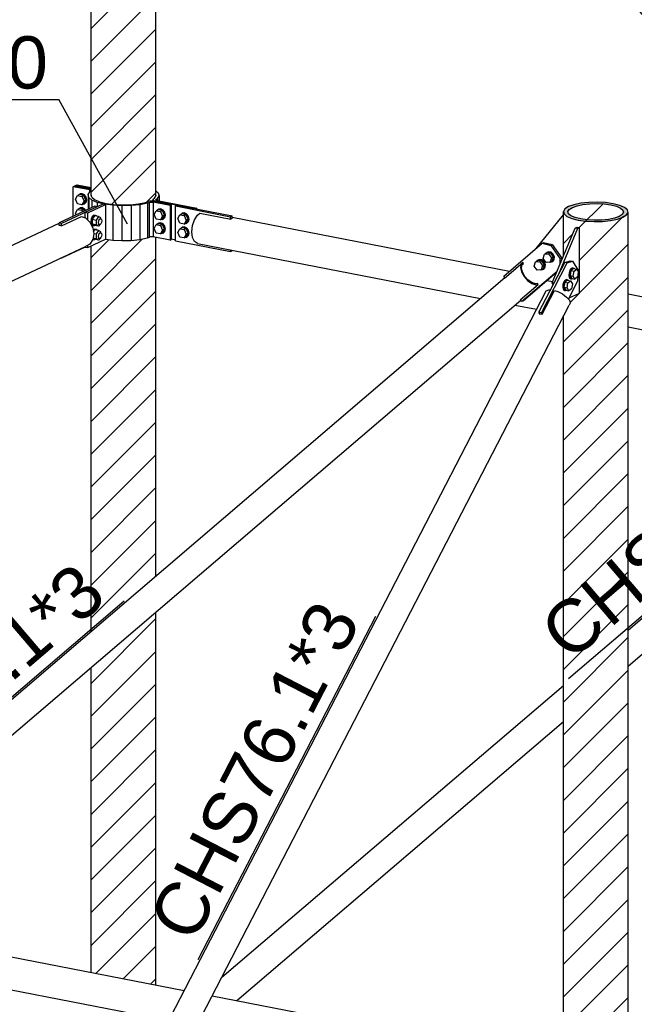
# Model space of a CAD drawing. Header units: millimetres. Extents: x 0 to 142951, y 0 to 27942.
# Tile 36 of 70: x 47294 to 48981, y 9343 to 12042. Entities that reach past the tile are written whole.
import ezdxf

# ---------------------------------------------------------------- set-up
doc = ezdxf.new("R2010")
doc.units = ezdxf.units.MM
doc.styles.add('Arial', font='ARIAL.TTF', dxfattribs={"height": 0.2})

# ---------------------------------------------------------------- blocks, each defined once
blk = doc.blocks.new('Part-65966 - 51816')
at = {"color": 7}
for p, q in [((48719.1, 11240.2), (48789.9, 11376.9)), ((48725.9, 11238.9), (48796.6, 11375.6)), ((48789.9, 11376.9), (48805.1, 11381.5)), ((48796.6, 11375.6), (48789.9, 11376.9)), ((48796.6, 11375.6), (48811.8, 11380.2)), ((48805.1, 11381.5), (48811.8, 11380.2)), ((48811.8, 11380.2), (48827.7, 11353.9)), ((48826.3, 11326.4), (48827.7, 11353.9)), ((48800.2, 11275.9), (48826.3, 11326.4)), ((48725.9, 11238.9), (48719.1, 11240.2)), ((48719.1, 11240.2), (48721.6, 11236)), ((48728.4, 11234.7), (48725.9, 11238.9))]:
    blk.add_line(p, q, dxfattribs=at)
blk = doc.blocks.new('Bolt-66050 - 51816')
at = {"color": 7}
for p, q in [((47728.3, 11497), (47734.1, 11507.3)), ((47739.5, 11509.8), (47734.1, 11507.3)), ((47734.1, 11507.3), (47745.7, 11505)), ((47736.4, 11508.3), (47739, 11510.8)), ((47739, 11510.8), (47740.6, 11511.6)), ((47739, 11510.8), (47745.3, 11511.5)), ((47751.2, 11507.6), (47739.5, 11509.8)), ((47747, 11512.3), (47740.6, 11511.6)), ((47745.3, 11511.5), (47751.6, 11508.4)), ((47751.2, 11507.6), (47745.7, 11505)), ((47745.7, 11505), (47751.6, 11492.5)), ((47753.3, 11509.2), (47747, 11512.3)), ((47757, 11495), (47751.2, 11507.6)), ((47751.6, 11508.4), (47756.3, 11502.3)), ((47757.9, 11503), (47753.3, 11509.2)), ((47756.3, 11502.3), (47757.9, 11494.8)), ((47759.6, 11495.6), (47757.9, 11503)), ((47734.1, 11484.4), (47728.3, 11497)), ((47745.7, 11482.1), (47734.1, 11484.4)), ((47747, 11474.1), (47740.6, 11473.5)), ((47751.6, 11492.5), (47745.7, 11482.1)), ((47745.7, 11482.1), (47751.2, 11484.7)), ((47753.3, 11471), (47747, 11474.1)), ((47751.6, 11483.6), (47748.1, 11483.2)), ((47751.2, 11484.7), (47757, 11495)), ((47757, 11495), (47751.6, 11492.5)), ((47756.3, 11488), (47751.6, 11483.6)), ((47751.6, 11483.6), (47753.3, 11484.4)), ((47753.3, 11484.4), (47757.9, 11488.7)), ((47757.9, 11494.8), (47756.3, 11488)), ((47757.9, 11488.7), (47759.6, 11495.6)), ((47728.3, 11458.8), (47734.1, 11469.1)), ((47734.1, 11446.2), (47728.3, 11458.8)), ((47739.5, 11471.7), (47734.1, 11469.1)), ((47734.1, 11469.1), (47745.7, 11466.9)), ((47736.4, 11470.2), (47739, 11472.7)), ((47739, 11472.7), (47740.6, 11473.5)), ((47739, 11472.7), (47745.3, 11473.4)), ((47751.2, 11469.4), (47739.5, 11471.7)), ((47745.3, 11473.4), (47751.6, 11470.3)), ((47751.2, 11469.4), (47745.7, 11466.9)), ((47745.7, 11466.9), (47751.6, 11454.3)), ((47751.6, 11454.3), (47745.7, 11444)), ((47757, 11456.8), (47751.2, 11469.4)), ((47751.2, 11446.5), (47757, 11456.8)), ((47751.6, 11470.3), (47756.3, 11464.1)), ((47757, 11456.8), (47751.6, 11454.3)), ((47756.3, 11449.8), (47751.6, 11445.5)), ((47757.9, 11464.9), (47753.3, 11471)), ((47753.3, 11446.2), (47757.9, 11450.6)), ((47756.3, 11464.1), (47757.9, 11456.6)), ((47757.9, 11456.6), (47756.3, 11449.8)), ((47759.6, 11457.4), (47757.9, 11464.9)), ((47757.9, 11450.6), (47759.6, 11457.4)), ((47745.7, 11444), (47734.1, 11446.2)), ((47745.7, 11444), (47751.2, 11446.5)), ((47751.6, 11445.5), (47748.1, 11445.1)), ((47751.6, 11445.5), (47753.3, 11446.2))]:
    blk.add_line(p, q, dxfattribs=at)
blk = doc.blocks.new('Part-65959 - 51816')
at = {"color": 7}
for p, q in [((47326, 8568.6), (48738.7, 11299)), ((48728.3, 11234.5), (48762, 11299.6)), ((48738.7, 11299), (48746.2, 11301.7)), ((48746.2, 11301.7), (48750.8, 11301.5)), ((48762, 11299.6), (48770.7, 11297)), ((48770.7, 11297), (48784, 11290.3)), ((48784, 11290.3), (48795.2, 11281.9)), ((47389.8, 8529.1), (48802.6, 11259.5)), ((48795.2, 11281.9), (48802.7, 11273.1)), ((48805.2, 11265.2), (48802.6, 11259.5)), ((48802.7, 11273.1), (48805.2, 11265.2)), ((48719.9, 11236.1), (48720.7, 11237.6)), ((48719.9, 11236.1), (48723.8, 11235.9)), ((48723.8, 11235.9), (48728.3, 11234.5))]:
    blk.add_line(p, q, dxfattribs=at)
blk = doc.blocks.new('Part-65923 - 51816')
at = {"color": 7}
for p, q in [((46048.8, 9618.3), (47703.5, 9298.3)), ((46762.2, 9570.8), (47746, 9380.5)), ((47822.7, 9365.7), (48574.9, 9220.2))]:
    blk.add_line(p, q, dxfattribs=at)
blk = doc.blocks.new('Bolt-66063 - 51816')
at = {"color": 7}
for p, q in [((47447.5, 11549.8), (47453.3, 11560.2)), ((47458.7, 11562.7), (47453.3, 11560.2)), ((47453.3, 11560.2), (47465, 11557.9)), ((47455.6, 11561.2), (47458.2, 11563.7)), ((47458.2, 11563.7), (47459.9, 11564.5)), ((47458.2, 11563.7), (47464.6, 11564.4)), ((47470.4, 11560.4), (47458.7, 11562.7)), ((47466.2, 11565.2), (47459.9, 11564.5)), ((47464.6, 11564.4), (47470.9, 11561.3)), ((47470.4, 11560.4), (47465, 11557.9)), ((47465, 11557.9), (47470.8, 11545.3)), ((47472.5, 11562), (47466.2, 11565.2)), ((47476.2, 11547.9), (47470.4, 11560.4)), ((47470.9, 11561.3), (47475.5, 11555.2)), ((47477.1, 11555.9), (47472.5, 11562)), ((47475.5, 11555.2), (47477.2, 11547.7)), ((47478.8, 11548.4), (47477.1, 11555.9)), ((47453.3, 11537.3), (47447.5, 11549.8)), ((47465, 11535), (47453.3, 11537.3)), ((47470.8, 11545.3), (47465, 11535)), ((47465, 11535), (47470.4, 11537.5)), ((47470.9, 11536.5), (47467.3, 11536.1)), ((47470.4, 11537.5), (47476.2, 11547.9)), ((47476.2, 11547.9), (47470.8, 11545.3)), ((47475.5, 11540.8), (47470.9, 11536.5)), ((47470.9, 11536.5), (47472.5, 11537.3)), ((47472.5, 11537.3), (47477.1, 11541.6)), ((47477.2, 11547.7), (47475.5, 11540.8)), ((47477.1, 11541.6), (47478.8, 11548.4)), ((47447.5, 11511.7), (47453.3, 11522)), ((47449.6, 11507.2), (47447.5, 11511.7)), ((47458.7, 11524.5), (47453.3, 11522)), ((47453.3, 11522), (47465, 11519.8)), ((47455.6, 11523.1), (47458.2, 11525.6)), ((47458.2, 11525.6), (47464.6, 11526.3)), ((47458.2, 11525.6), (47459.9, 11526.3)), ((47470.4, 11522.3), (47458.7, 11524.5)), ((47466.2, 11527), (47459.9, 11526.3)), ((47464.6, 11526.3), (47470.9, 11523.1)), ((47470.4, 11522.3), (47465, 11519.8)), ((47465, 11519.8), (47467, 11515.3)), ((47472.5, 11523.9), (47466.2, 11527)), ((47472.4, 11517.9), (47470.4, 11522.3)), ((47470.9, 11523.1), (47474.2, 11518.7)), ((47475.8, 11519.4), (47472.5, 11523.9))]:
    blk.add_line(p, q, dxfattribs=at)
blk = doc.blocks.new('Part-80307 - 51816')
at = {"color": 7}
for p, q in [((48622.8, 11339.5), (48727.8, 11429.2)), ((48727.8, 11429.2), (48732.1, 11431.3)), ((48727.8, 11429.2), (48751.6, 11423.6)), ((48732.1, 11431.3), (48755.9, 11425.6)), ((48755.9, 11425.6), (48751.6, 11423.6)), ((48751.6, 11423.6), (48777.8, 11386.3)), ((48755.9, 11425.6), (48782.1, 11388.3)), ((48777.3, 11372.7), (48777.8, 11386.3)), ((48777.8, 11386.3), (48782.1, 11388.3)), ((48782.1, 11388.3), (48782, 11383.9)), ((48626.1, 11334.9), (48622.8, 11339.5)), ((48671.8, 11269.8), (48769, 11352.8)), ((48676.2, 11271.8), (48767.9, 11350.2)), ((48671.8, 11269.8), (48668.4, 11274.8)), ((48676.2, 11271.8), (48671.8, 11269.8))]:
    blk.add_line(p, q, dxfattribs=at)
blk = doc.blocks.new('Part-65963 - 51816')
at = {"color": 7}
for p, q in [((48755.5, 11320.4), (48818.3, 11470.9)), ((48825, 11469.6), (48771.6, 11341.6)), ((48818.3, 11470.9), (48823.7, 11473.4)), ((48825, 11469.6), (48818.3, 11470.9)), ((48823.7, 11473.4), (48830.4, 11472.1)), ((48830.4, 11472.1), (48825, 11469.6)), ((48830.4, 11292.8), (48830.4, 11472.1)), ((48760.2, 11319.5), (48755.5, 11320.4)), ((48758.2, 11315.8), (48755.5, 11320.4)), ((48802.1, 11279.6), (48830.4, 11292.8))]:
    blk.add_line(p, q, dxfattribs=at)
blk = doc.blocks.new('Bolt-66049 - 51816')
at = {"color": 7}
for p, q in [((47663, 11508.1), (47668.9, 11518.5)), ((47668.9, 11495.6), (47663, 11508.1)), ((47674.3, 11521), (47668.9, 11518.5)), ((47668.9, 11518.5), (47680.5, 11516.2)), ((47671.1, 11519.5), (47673.8, 11522)), ((47673.8, 11522), (47675.4, 11522.8)), ((47673.8, 11522), (47680.1, 11522.7)), ((47685.9, 11518.7), (47674.3, 11521)), ((47681.7, 11523.5), (47675.4, 11522.8)), ((47680.1, 11522.7), (47686.4, 11519.6)), ((47685.9, 11518.7), (47680.5, 11516.2)), ((47680.5, 11516.2), (47686.3, 11503.6)), ((47686.3, 11503.6), (47680.5, 11493.3)), ((47688, 11520.4), (47681.7, 11523.5)), ((47691.7, 11506.2), (47685.9, 11518.7)), ((47685.9, 11495.9), (47691.7, 11506.2)), ((47691.7, 11506.2), (47686.3, 11503.6)), ((47686.4, 11519.6), (47691, 11513.5)), ((47692.6, 11514.2), (47688, 11520.4)), ((47691, 11513.5), (47692.7, 11506)), ((47692.7, 11506), (47691, 11499.2)), ((47694.3, 11506.7), (47692.6, 11514.2)), ((47692.6, 11499.9), (47694.3, 11506.7)), ((47663, 11470), (47668.9, 11480.3)), ((47680.5, 11493.3), (47668.9, 11495.6)), ((47674.3, 11482.8), (47668.9, 11480.3)), ((47668.9, 11480.3), (47680.5, 11478.1)), ((47671.1, 11481.4), (47673.8, 11483.9)), ((47673.8, 11483.9), (47680.1, 11484.6)), ((47673.8, 11483.9), (47675.4, 11484.6)), ((47685.9, 11480.6), (47674.3, 11482.8)), ((47681.7, 11485.3), (47675.4, 11484.6)), ((47680.1, 11484.6), (47686.4, 11481.4)), ((47680.5, 11493.3), (47685.9, 11495.9)), ((47685.9, 11480.6), (47680.5, 11478.1)), ((47680.5, 11478.1), (47686.3, 11465.5)), ((47688, 11482.2), (47681.7, 11485.3)), ((47686.4, 11494.8), (47682.9, 11494.4)), ((47691.7, 11468), (47685.9, 11480.6)), ((47691, 11499.2), (47686.4, 11494.8)), ((47686.4, 11494.8), (47688, 11495.6)), ((47686.4, 11481.4), (47691, 11475.3)), ((47688, 11495.6), (47692.6, 11499.9)), ((47692.6, 11476.1), (47688, 11482.2)), ((47691, 11475.3), (47692.7, 11467.8)), ((47694.3, 11468.6), (47692.6, 11476.1)), ((47668.9, 11457.4), (47663, 11470)), ((47680.5, 11455.2), (47668.9, 11457.4)), ((47686.3, 11465.5), (47680.5, 11455.2)), ((47680.5, 11455.2), (47685.9, 11457.7)), ((47686.4, 11456.7), (47682.9, 11456.3)), ((47685.9, 11457.7), (47691.7, 11468)), ((47691.7, 11468), (47686.3, 11465.5)), ((47691, 11461), (47686.4, 11456.7)), ((47686.4, 11456.7), (47688, 11457.4)), ((47688, 11457.4), (47692.6, 11461.8)), ((47692.7, 11467.8), (47691, 11461)), ((47692.6, 11461.8), (47694.3, 11468.6))]:
    blk.add_line(p, q, dxfattribs=at)
blk = doc.blocks.new('Part-66061 - 51816')
at = {"color": 7}
for p, q in [((47500.1, 11530.8), (47402.7, 11485.2)), ((47506.8, 11529.5), (47409.4, 11483.9)), ((47506.8, 11529.5), (47500.1, 11530.8)), ((47409.4, 11483.9), (47402.7, 11485.2)), ((47402.7, 11479), (47402.7, 11485.2)), ((47409.4, 11477.5), (47409.4, 11483.9)), ((47474.3, 11418.9), (47409.4, 11388.6)), ((47407.5, 11389), (47409.4, 11388.6)), ((47409.4, 11388.6), (47409.4, 11389.9))]:
    blk.add_line(p, q, dxfattribs=at)
blk = doc.blocks.new('Bolt-65981 - 51816')
at = {"color": 7}
for p, q in [((48801.8, 11348.4), (48801.4, 11340.8)), ((48801.4, 11340.8), (48803.1, 11334.9)), ((48804.2, 11355.5), (48801.8, 11348.4)), ((48803.9, 11340.3), (48804.3, 11347.9)), ((48805.7, 11334.4), (48803.9, 11340.3)), ((48808, 11360.4), (48804.2, 11355.5)), ((48804.3, 11347.9), (48806.7, 11355.1)), ((48807.1, 11354.4), (48804.5, 11340.8)), ((48804.5, 11340.8), (48809.3, 11332.9)), ((48804.5, 11340.8), (48812.9, 11339.2)), ((48806.7, 11355.1), (48810.5, 11359.9)), ((48814.5, 11360.1), (48807.1, 11354.4)), ((48807.1, 11354.4), (48815.5, 11352.8)), ((48812.2, 11361.7), (48808, 11360.4)), ((48810.5, 11359.9), (48814.7, 11361.2)), ((48812.2, 11361.7), (48814.7, 11361.2)), ((48812.9, 11339.2), (48815.5, 11352.8)), ((48817.7, 11331.2), (48812.9, 11339.2)), ((48814.5, 11360.1), (48822.9, 11358.5)), ((48814.7, 11361.2), (48816.7, 11359.7)), ((48815.5, 11352.8), (48822.9, 11358.5)), ((48822.9, 11358.5), (48827.7, 11350.5)), ((48827.7, 11350.5), (48825.1, 11336.9)), ((48758, 11315.3), (48757.5, 11317)), ((48785.1, 11316.2), (48784.7, 11308.6)), ((48787.5, 11323.4), (48785.1, 11316.2)), ((48787.3, 11308.2), (48787.6, 11315.7)), ((48791.4, 11328.3), (48787.5, 11323.4)), ((48787.6, 11315.7), (48790.1, 11322.9)), ((48790.5, 11322.2), (48787.9, 11308.6)), ((48790.1, 11322.9), (48793.9, 11327.8)), ((48797.9, 11327.9), (48790.5, 11322.2)), ((48790.5, 11322.2), (48798.9, 11320.6)), ((48795.5, 11329.5), (48791.4, 11328.3)), ((48793.9, 11327.8), (48798.1, 11329.1)), ((48795.5, 11329.5), (48798.1, 11329.1)), ((48796.3, 11307), (48798.9, 11320.6)), ((48797.9, 11327.9), (48806.3, 11326.3)), ((48798.1, 11329.1), (48800.1, 11327.5)), ((48798.9, 11320.6), (48806.3, 11326.3)), ((48803.1, 11334.9), (48806.6, 11332.2)), ((48809.1, 11331.7), (48805.7, 11334.4)), ((48806.3, 11326.3), (48811.1, 11318.4)), ((48806.6, 11332.2), (48809.1, 11331.7)), ((48811.1, 11318.4), (48808.5, 11304.8)), ((48811.4, 11332.5), (48809.1, 11331.7)), ((48809.3, 11332.9), (48817.7, 11331.2)), ((48825.1, 11336.9), (48817.7, 11331.2)), ((48784.7, 11308.6), (48786.5, 11302.7)), ((48786.5, 11302.7), (48789.9, 11300.1)), ((48789, 11302.3), (48787.3, 11308.2)), ((48787.9, 11308.6), (48792.7, 11300.7)), ((48787.9, 11308.6), (48796.3, 11307)), ((48792.4, 11299.6), (48789, 11302.3)), ((48789.9, 11300.1), (48792.4, 11299.6)), ((48794.8, 11300.3), (48792.4, 11299.6)), ((48792.7, 11300.7), (48801.1, 11299.1)), ((48801.1, 11299.1), (48796.3, 11307)), ((48808.5, 11304.8), (48801.1, 11299.1))]:
    blk.add_line(p, q, dxfattribs=at)
blk = doc.blocks.new('Part-66038 - 51816')
at = {"color": 7}
for p, q in [((47409.3, 11477.5), (47463.9, 11503)), ((47463.9, 11503), (47474.5, 11498.6)), ((45724.4, 10699.3), (47402.7, 11484)), ((47401.7, 11478.9), (47402.7, 11479.4)), ((47401.7, 11478.9), (47405.5, 11479.1)), ((47405.5, 11479.1), (47409.3, 11477.5)), ((47474.5, 11498.6), (47486.6, 11487.1)), ((47486.6, 11487.1), (47494.7, 11471.7)), ((47494.7, 11471.7), (47497.5, 11455)), ((47497.5, 11455), (47494.7, 11439.3)), ((45781.3, 10628.7), (47474.5, 11420.3)), ((47486.6, 11427.1), (47474.5, 11420.3)), ((47494.7, 11439.3), (47486.6, 11427.1)), ((44491.9, 10123.2), (45654.4, 10666.6)), ((44477.9, 10019.4), (45711.3, 10596)), ((44443, 10090.7), (44497.7, 10116.3)), ((44496.7, 10116.7), (44497.7, 10116.3)), ((44443, 10087.9), (44443, 10090.7)), ((44453.6, 10086.3), (44443, 10090.7)), ((44443, 10087.9), (44452.6, 10083.9)), ((44452.6, 10083.9), (44463.9, 10073.1)), ((44465.7, 10074.8), (44453.6, 10086.3)), ((44463.9, 10073.1), (44471.5, 10058.8)), ((44473.8, 10059.5), (44465.7, 10074.8)), ((44471.5, 10058.8), (44474.1, 10043.2)), ((44474.1, 10043.2), (44471.5, 10028.6)), ((44476.6, 10042.7), (44473.8, 10059.5)), ((44466.6, 10021.6), (44466.9, 10021.7)), ((44471.5, 10028.6), (44466.8, 10021.5)), ((44469.8, 10021), (44473.8, 10027)), ((44473.8, 10027), (44476.6, 10042.7))]:
    blk.add_line(p, q, dxfattribs=at)
blk = doc.blocks.new('Part-66039 - 51816')
at = {"color": 7}
for p, q in [((47774.2, 11493.8), (47782, 11506.7)), ((47782, 11506.7), (47788.7, 11512.2)), ((47788.7, 11512.2), (47873.7, 11495.8)), ((47767.1, 11460.6), (47769, 11477.6)), ((47769, 11477.6), (47774.2, 11493.8)), ((47873.7, 11495.8), (47876.1, 11497.8)), ((47876.1, 11497.8), (47878.5, 11498)), ((47877.4, 11500.4), (48638.7, 11353.1)), ((47877.4, 11498.3), (47878.5, 11498)), ((47769, 11445.2), (47767.1, 11460.6)), ((47774.2, 11433.9), (47769, 11445.2)), ((47782, 11428.3), (47774.2, 11433.9)), ((47782, 11428.3), (48559.2, 11278)), ((48963.9, 11290.2), (49690.1, 11149.7)), ((48653.5, 11259.8), (48712.5, 11248.3)), ((48963.9, 11199.7), (51897.8, 10632.2))]:
    blk.add_line(p, q, dxfattribs=at)
blk = doc.blocks.new('Part-66042 - 51816')
at = {"color": 7}
for p, q in [((47440.9, 11584.4), (47445.3, 11586.4)), ((47487.2, 11575.4), (47440.9, 11584.4)), ((47440.9, 11503.1), (47440.9, 11584.4)), ((47445.3, 11586.4), (47490.6, 11577.6)), ((47482, 11562.6), (47486.5, 11570.1)), ((47484.1, 11554.9), (47482, 11562.6)), ((47482, 11562.6), (47482, 11522.3)), ((47486.5, 11570.1), (47490.1, 11572.4)), ((47487.2, 11570.5), (47487.2, 11575.4)), ((47487.2, 11575.4), (47489.8, 11574.6)), ((47489.8, 11574.6), (47490.6, 11573.8)), ((47490.1, 11572.4), (47490.6, 11573.1)), ((47490.1, 11562.5), (47490.6, 11563.3)), ((47492, 11555.5), (47490.1, 11562.5)), ((47492, 11555.5), (47499.9, 11548.9)), ((47492.7, 11547.7), (47484.1, 11554.9)), ((47484.1, 11554.9), (47484.1, 11523.3)), ((47507.2, 11541.5), (47492.7, 11547.7)), ((47492.7, 11547.7), (47492.7, 11527.3)), ((47499.9, 11548.9), (47513.2, 11543.1)), ((47526.6, 11536.5), (47507.2, 11541.5)), ((47507.2, 11541.5), (47507.2, 11529.7)), ((47513.2, 11543.1), (47531, 11538.6)), ((47549.6, 11533.3), (47526.6, 11536.5)), ((47526.6, 11536.5), (47526.6, 11536.3)), ((47531, 11538.6), (47552.1, 11535.6)), ((47574.7, 11531.9), (47549.6, 11533.3)), ((47549.6, 11533.3), (47549.6, 11437.9)), ((47552.1, 11535.6), (47575.1, 11534.3)), ((47600, 11532.5), (47574.7, 11531.9)), ((47574.7, 11531.9), (47574.7, 11436.5)), ((47575.1, 11534.3), (47598.3, 11534.9)), ((47598.3, 11534.9), (47620.3, 11537.3)), ((47624, 11535.1), (47600, 11532.5)), ((47600, 11532.5), (47600, 11437.2)), ((47620.3, 11537.3), (47639.5, 11541.3)), ((47644.9, 11539.5), (47624, 11535.1)), ((47624, 11535.1), (47624, 11439.7)), ((47639.5, 11541.3), (47644.2, 11542.9)), ((47650.3, 11544.3), (47644.2, 11542.9)), ((47650.3, 11541.4), (47644.9, 11539.5)), ((47644.9, 11539.5), (47644.9, 11444.1)), ((47657.8, 11544.6), (47650.3, 11544.3)), ((47650.3, 11541.4), (47653.4, 11542.1)), ((47650.3, 11446), (47650.3, 11541.4)), ((47653.4, 11542.1), (47657.1, 11542.2)), ((47657.1, 11542.2), (47660.7, 11541.9)), ((47665, 11543.9), (47657.8, 11544.6)), ((47706.9, 11532.9), (47660.7, 11541.9)), ((47660.7, 11541.9), (47660.7, 11446.5)), ((47665, 11543.9), (47711.3, 11534.9)), ((47711.3, 11534.9), (47706.9, 11532.9)), ((47706.9, 11532.9), (47706.9, 11437.5)), ((47711.3, 11439.6), (47711.3, 11534.9)), ((47529.7, 11440.7), (47549.6, 11437.9)), ((47549.6, 11437.9), (47574.7, 11436.5)), ((47574.7, 11436.5), (47600, 11437.2)), ((47600, 11437.2), (47624, 11439.7)), ((47624, 11439.7), (47644.9, 11444.1)), ((47644.9, 11444.1), (47650.3, 11446)), ((47653.4, 11446.7), (47650.3, 11446)), ((47657.1, 11446.9), (47653.4, 11446.7)), ((47660.7, 11446.5), (47657.1, 11446.9)), ((47706.9, 11437.5), (47660.7, 11446.5)), ((47706.9, 11437.5), (47711.3, 11439.6))]:
    blk.add_line(p, q, dxfattribs=at)
blk = doc.blocks.new('Part-66043 - 51816')
at = {"color": 7}
for p, q in [((47447.4, 11587.4), (47451.8, 11589.4)), ((47490.6, 11579.1), (47447.4, 11587.4)), ((47447.4, 11586), (47447.4, 11587.4)), ((47451.8, 11589.4), (47490.6, 11581.9)), ((47664.5, 11553), (47668.7, 11559.9)), ((47668.2, 11572.8), (47674.6, 11567.4)), ((47668.7, 11559.9), (47668.2, 11561.7)), ((47672.2, 11552.2), (47676.7, 11559.8)), ((47674.6, 11567.4), (47676.7, 11559.8)), ((47676.7, 11559.8), (47676.7, 11545.9)), ((47661.4, 11551), (47659.9, 11548.7)), ((47659.9, 11544.4), (47659.9, 11548.7)), ((47659.9, 11548.7), (47662, 11546.5)), ((47661.4, 11551), (47664.5, 11553)), ((47662, 11546.5), (47667.2, 11544.9)), ((47776.5, 11523.7), (47667.2, 11544.9)), ((47667.2, 11544.9), (47667.2, 11543.5)), ((47667.9, 11548.8), (47668.6, 11550)), ((47668.9, 11547.7), (47667.9, 11548.8)), ((47668.6, 11550), (47672.2, 11552.2)), ((47668.6, 11548), (47668.6, 11550)), ((47671.5, 11546.9), (47668.9, 11547.7)), ((47671.5, 11546.9), (47780.8, 11525.8)), ((47672.2, 11552.2), (47672.2, 11546.8)), ((47780.8, 11525.8), (47776.5, 11523.7)), ((47780.8, 11522.9), (47780.8, 11525.8)), ((47711.3, 11441), (47721.7, 11439))]:
    blk.add_line(p, q, dxfattribs=at)
blk = doc.blocks.new('Part-66045 - 51816')
at = {"color": 7}
for p, q in [((47721.7, 11531.5), (47726.1, 11533.5)), ((47721.7, 11436.1), (47721.7, 11531.5)), ((47721.7, 11531.5), (47873.1, 11502.2)), ((47726.1, 11533.5), (47877.4, 11504.2)), ((47877.4, 11504.2), (47873.1, 11502.2)), ((47873.1, 11495.9), (47873.1, 11502.2)), ((47877.4, 11497.9), (47877.4, 11504.2)), ((47721.7, 11436.1), (47873.1, 11406.8)), ((47873.1, 11406.8), (47873.1, 11410.7)), ((47873.1, 11406.8), (47877.4, 11408.9)), ((47877.4, 11408.9), (47877.4, 11409.9))]:
    blk.add_line(p, q, dxfattribs=at)
blk = doc.blocks.new('Part-66060 - 51816')
at = {"color": 7}
for p, q in [((47474.3, 11514.3), (47523, 11537)), ((47481.1, 11513), (47529.7, 11535.7)), ((47523, 11537), (47529.7, 11535.7)), ((47529.7, 11535.7), (47529.7, 11440.4)), ((47474.3, 11498.7), (47474.3, 11514.3)), ((47474.3, 11514.3), (47481.1, 11513)), ((47481.1, 11492.3), (47481.1, 11513)), ((47474.3, 11418.9), (47474.3, 11420.2)), ((47481.1, 11417.6), (47529.7, 11440.4)), ((47481.1, 11417.6), (47481.1, 11424)), ((47474.3, 11418.9), (47481.1, 11417.6))]:
    blk.add_line(p, q, dxfattribs=at)
blk = doc.blocks.new('Bolt-66062 - 51816')
at = {"color": 7}
for p, q in [((47493.2, 11502.5), (47490.3, 11495.8)), ((47492.8, 11495.3), (47495.8, 11502)), ((47497.3, 11506.3), (47493.2, 11502.5)), ((47499.8, 11504.7), (47493.3, 11495.1)), ((47495.8, 11502), (47499.8, 11505.8)), ((47497.3, 11506.3), (47501.4, 11506.3)), ((47499.8, 11505.8), (47503.9, 11505.8)), ((47510.8, 11502.6), (47499.8, 11504.7)), ((47501.4, 11506.3), (47503.9, 11505.8)), ((47503.9, 11505.8), (47505.6, 11503.6)), ((47510.8, 11502.6), (47504.3, 11492.9)), ((47517.2, 11499), (47510.8, 11502.6)), ((47490.3, 11495.8), (47489.2, 11488.2)), ((47489.2, 11488.2), (47490.3, 11481.5)), ((47490.3, 11481.5), (47493.2, 11477.7)), ((47491.7, 11487.7), (47492.8, 11495.3)), ((47492.8, 11481), (47491.7, 11487.7)), ((47495.8, 11477.2), (47492.8, 11481)), ((47493.2, 11477.7), (47495.8, 11477.2)), ((47493.3, 11495.1), (47504.3, 11492.9)), ((47493.3, 11495.1), (47493.3, 11481.8)), ((47504.3, 11479.7), (47493.3, 11481.8)), ((47493.3, 11481.8), (47499.8, 11478.3)), ((47499.8, 11477.2), (47495.8, 11477.2)), ((47510.8, 11476.2), (47499.8, 11478.3)), ((47500.8, 11478.1), (47499.8, 11477.2)), ((47504.3, 11492.9), (47504.3, 11479.7)), ((47510.8, 11476.2), (47504.3, 11479.7)), ((47508.6, 11481.7), (47512.8, 11480.9)), ((47510.6, 11486.5), (47511.2, 11490.6)), ((47511.2, 11483), (47510.6, 11486.5)), ((47514, 11480.9), (47510.8, 11476.2)), ((47511.2, 11490.6), (47512.8, 11494.1)), ((47512.8, 11480.9), (47511.2, 11483)), ((47512.8, 11494.1), (47515, 11496.2)), ((47515, 11480.9), (47512.8, 11480.9)), ((47512.9, 11497), (47517.1, 11496.2)), ((47515, 11496.2), (47517.1, 11496.2)), ((47517.1, 11483), (47515, 11480.9)), ((47517.1, 11496.2), (47518.7, 11494.1)), ((47518.7, 11486.5), (47517.1, 11483)), ((47517.2, 11496), (47517.2, 11499)), ((47518.7, 11494.1), (47519.3, 11490.6)), ((47519.3, 11490.6), (47518.7, 11486.5)), ((47495.6, 11466.5), (47497.3, 11468.1)), ((47496, 11464), (47499.8, 11467.6)), ((47499.8, 11466.5), (47496.4, 11461.5)), ((47497.3, 11468.1), (47501.4, 11468.1)), ((47497.3, 11456.1), (47504.3, 11454.8)), ((47499.8, 11467.6), (47503.9, 11467.6)), ((47510.8, 11464.4), (47499.8, 11466.5)), ((47501.4, 11468.1), (47503.9, 11467.6)), ((47503.9, 11467.6), (47505.6, 11465.4)), ((47510.8, 11464.4), (47504.3, 11454.8)), ((47504.3, 11454.8), (47504.3, 11441.6)), ((47510.6, 11448.4), (47511.2, 11452.5)), ((47511.2, 11444.8), (47510.6, 11448.4)), ((47517.2, 11460.9), (47510.8, 11464.4)), ((47511.2, 11452.5), (47512.8, 11456)), ((47512.8, 11456), (47515, 11458)), ((47512.9, 11458.8), (47517.1, 11458)), ((47515, 11458), (47517.1, 11458)), ((47517.1, 11458), (47518.7, 11456)), ((47518.7, 11448.3), (47517.1, 11444.8)), ((47517.2, 11457.9), (47517.2, 11460.9)), ((47518.7, 11456), (47519.3, 11452.4)), ((47519.3, 11452.4), (47518.7, 11448.3)), ((47494.7, 11439.3), (47495.8, 11439)), ((47495.8, 11439), (47494.9, 11440.2)), ((47495.3, 11442.6), (47499.8, 11440.1)), ((47504.3, 11441.6), (47495.4, 11443.3)), ((47499.8, 11439), (47495.8, 11439)), ((47510.8, 11438), (47499.8, 11440.1)), ((47500.8, 11439.9), (47499.8, 11439)), ((47510.8, 11438), (47504.3, 11441.6)), ((47508.6, 11443.6), (47512.8, 11442.8)), ((47514, 11442.8), (47510.8, 11438)), ((47512.8, 11442.8), (47511.2, 11444.8)), ((47515, 11442.8), (47512.8, 11442.8)), ((47517.1, 11444.8), (47515, 11442.8))]:
    blk.add_line(p, q, dxfattribs=at)
blk = doc.blocks.new('Part-66065 - 51816')
at = {"color": 7}
for p, q in [((48625, 11333.9), (48675, 11376.7)), ((48670.9, 11372.7), (48669, 11362.9)), ((48675, 11376.7), (48670.9, 11372.7)), ((48671.3, 11361.7), (48673.1, 11370.8)), ((48673.1, 11370.8), (48676.7, 11374.2)), ((48676.7, 11374.2), (48675, 11376.7)), ((48669, 11362.9), (48671.6, 11350.8)), ((48673.7, 11350.6), (48671.3, 11361.7)), ((48671.6, 11350.8), (48678.3, 11338.3)), ((48679.9, 11339), (48673.7, 11350.6)), ((46769, 9749), (48625.9, 11335)), ((48625, 11333.9), (48626, 11334.9)), ((48667.3, 11273.8), (48717.3, 11316.6)), ((48678.3, 11338.3), (48688.2, 11327.2)), ((48689, 11328.8), (48679.9, 11339)), ((48688.2, 11327.2), (48699.7, 11319.3)), ((48699.6, 11321.5), (48689, 11328.8)), ((48710.1, 11318.2), (48699.6, 11321.5)), ((48699.7, 11319.3), (48711.1, 11315.7)), ((48715.6, 11319), (48710.1, 11318.2)), ((48711.1, 11315.7), (48717.3, 11316.6)), ((48717.3, 11316.6), (48715.6, 11319)), ((46812.4, 9687.2), (48669.4, 11273.3)), ((48667.3, 11273.8), (48668.8, 11274.1)), ((46716.8, 9704.1), (46766.8, 9746.9)), ((46766.8, 9746.9), (46769, 9749)), ((46710.7, 9690.4), (46712.7, 9700.2)), ((46712.7, 9700.2), (46716.8, 9704.1)), ((46713.3, 9678.3), (46710.7, 9690.4)), ((46720.1, 9665.7), (46713.3, 9678.3)), ((46729.9, 9654.7), (46720.1, 9665.7)), ((46759.1, 9644), (46809.1, 9686.8)), ((46809.1, 9686.8), (46812.4, 9687.2)), ((46741.4, 9646.7), (46729.9, 9654.7)), ((46752.8, 9643.2), (46741.4, 9646.7)), ((46759.1, 9644), (46752.8, 9643.2))]:
    blk.add_line(p, q, dxfattribs=at)
blk = doc.blocks.new('Part-66066 - 51816')
at = {"color": 7}
for p, q in [((46741.4, 9387.5), (46752.8, 9395.5)), ((46752.8, 9395.5), (46759.1, 9399)), ((46809.1, 9336.9), (46759.1, 9399)), ((46770.5, 9401.1), (46769.8, 9401.8)), ((47371.1, 8655.9), (46770.5, 9401.1)), ((46713.3, 9360.9), (46720.1, 9368.8)), ((46720.1, 9368.8), (46729.9, 9378.1)), ((46729.9, 9378.1), (46741.4, 9387.5)), ((46710.7, 9355.7), (46713.3, 9360.9)), ((47333.4, 8583), (46710.7, 9355.7)), ((46809.1, 9336.9), (46812.4, 9338.8)), ((46812.1, 9338.6), (46812.1, 9338.6)), ((46812.4, 9338.8), (46814.5, 9339.4)), ((46814.5, 9339.4), (46813.8, 9340.4)), ((47486.5, 8512.6), (47422.4, 8592.1)), ((47416.5, 8479.9), (47378.9, 8526.6)), ((48658, 7058.9), (47543.4, 8442)), ((48345.9, 7326.6), (47473.4, 8409.3))]:
    blk.add_line(p, q, dxfattribs=at)
blk = doc.blocks.new('Bolt-80315 - 51816')
at = {"color": 7}
for p, q in [((48730.8, 11387.7), (48734.3, 11399.7)), ((48739.7, 11402.2), (48734.3, 11399.7)), ((48734.3, 11399.7), (48745.7, 11400.4)), ((48738, 11401.4), (48739, 11403.1)), ((48739, 11403.1), (48744.8, 11405.5)), ((48739, 11403.1), (48740.7, 11403.9)), ((48751.1, 11402.9), (48739.7, 11402.2)), ((48746.5, 11406.2), (48740.7, 11403.9)), ((48744.8, 11405.5), (48751.4, 11403.9)), ((48751.1, 11402.9), (48745.7, 11400.4)), ((48745.7, 11400.4), (48753.6, 11389.2)), ((48753, 11404.7), (48746.5, 11406.2)), ((48759, 11391.7), (48751.1, 11402.9)), ((48751.4, 11403.9), (48756.9, 11398.9)), ((48758.5, 11399.7), (48753, 11404.7)), ((48756.9, 11398.9), (48759.9, 11391.8)), ((48761.5, 11392.5), (48758.5, 11399.7)), ((48706.1, 11366.6), (48709.6, 11378.6)), ((48714, 11355.4), (48706.1, 11366.6)), ((48715, 11381.1), (48709.6, 11378.6)), ((48709.6, 11378.6), (48720.9, 11379.3)), ((48713.3, 11380.3), (48714.3, 11382)), ((48714.3, 11382), (48720.1, 11384.4)), ((48714.3, 11382), (48716, 11382.8)), ((48726.4, 11381.8), (48715, 11381.1)), ((48721.7, 11385.1), (48716, 11382.8)), ((48720.1, 11384.4), (48726.6, 11382.8)), ((48726.4, 11381.8), (48720.9, 11379.3)), ((48720.9, 11379.3), (48728.9, 11368.1)), ((48728.3, 11383.6), (48721.7, 11385.1)), ((48728.9, 11368.1), (48725.4, 11356.1)), ((48734.3, 11370.6), (48726.4, 11381.8)), ((48726.6, 11382.8), (48732.2, 11377.8)), ((48733.8, 11378.5), (48728.3, 11383.6)), ((48734.3, 11370.6), (48728.9, 11368.1)), ((48738.7, 11376.5), (48730.8, 11387.7)), ((48730.8, 11358.6), (48734.3, 11370.6)), ((48732.2, 11377.8), (48735.2, 11370.6)), ((48736.8, 11371.4), (48733.8, 11378.5)), ((48735.2, 11370.6), (48734.9, 11363.3)), ((48736.6, 11364.1), (48736.8, 11371.4)), ((48750.1, 11377.2), (48738.7, 11376.5)), ((48750.4, 11376.5), (48747.9, 11377.1)), ((48753.6, 11389.2), (48750.1, 11377.2)), ((48755.5, 11379.7), (48750.1, 11377.2)), ((48756.2, 11378.8), (48750.4, 11376.5)), ((48759, 11391.7), (48753.6, 11389.2)), ((48755.5, 11379.7), (48759, 11391.7)), ((48759.7, 11384.4), (48756.2, 11378.8)), ((48756.2, 11378.8), (48757.8, 11379.6)), ((48757.8, 11379.6), (48761.3, 11385.2)), ((48759.9, 11391.8), (48759.7, 11384.4)), ((48761.3, 11385.2), (48761.5, 11392.5)), ((48725.4, 11356.1), (48714, 11355.4)), ((48725.7, 11355.4), (48723.2, 11356)), ((48730.8, 11358.6), (48725.4, 11356.1)), ((48731.5, 11357.7), (48725.7, 11355.4)), ((48734.9, 11363.3), (48731.5, 11357.7)), ((48731.5, 11357.7), (48733.1, 11358.5)), ((48733.1, 11358.5), (48736.6, 11364.1))]:
    blk.add_line(p, q, dxfattribs=at)
blk = doc.blocks.new('Part-66088 - 51816')
at = {"color": 7}
for p, q in [((47745.6, 13686.8), (47757, 13694.8)), ((47757, 13694.8), (47763.2, 13698.3)), ((47813.3, 13636.2), (47763.2, 13698.3)), ((47773.9, 13701.1), (47774.7, 13700.4)), ((49732.9, 11270.3), (47774.7, 13700.4)), ((47717.4, 13660.2), (47724.2, 13668.1)), ((47724.2, 13668.1), (47734.1, 13677.4)), ((47734.1, 13677.4), (47745.6, 13686.8)), ((47714.9, 13655), (47717.4, 13660.2)), ((49673.1, 11224.9), (47714.9, 13655)), ((47813.3, 13636.2), (47816.5, 13638)), ((47816.2, 13637.9), (47816.2, 13637.9)), ((47816.5, 13638), (47818.7, 13638.7)), ((47818.7, 13638.7), (47817.9, 13639.7)), ((49674.7, 11332.2), (49671.4, 11330.3)), ((49721.5, 11268.2), (49671.4, 11330.3)), ((49671.9, 11329.8), (49673, 11330.4)), ((49673, 11330.4), (49673.2, 11330.5)), ((49674.9, 11332.3), (49674.7, 11332.2)), ((49715.2, 11264.7), (49703.8, 11256.7)), ((49703.8, 11256), (49714.2, 11263.3)), ((49714.2, 11263.3), (49719.7, 11266.5)), ((49721.5, 11268.2), (49715.2, 11264.7)), ((49719.7, 11266.5), (49721.5, 11268.2)), ((49732.9, 11270.3), (49732.2, 11271)), ((49732.8, 11270.1), (49732.9, 11270.3)), ((49675.5, 11226.7), (49677.8, 11231.5)), ((49682.4, 11238), (49675.7, 11230.1)), ((49677.8, 11231.5), (49684.1, 11238.8)), ((49692.3, 11247.3), (49682.4, 11238)), ((49684.1, 11238.8), (49693.2, 11247.3)), ((49703.8, 11256.7), (49692.3, 11247.3)), ((49693.2, 11247.3), (49703.8, 11256)), ((49675.7, 11230.1), (49673.1, 11224.9)), ((49673.1, 11224.9), (49675.1, 11223.2)), ((49675.1, 11223.2), (49679.2, 11224.5)), ((49677.3, 11225.1), (49675.5, 11226.7)), ((49680.9, 11226.3), (49677.3, 11225.1)), ((49677.4, 11230.6), (49680.9, 11226.3)), ((49680.9, 11226.3), (49679.2, 11224.5))]:
    blk.add_line(p, q, dxfattribs=at)
blk = doc.blocks.new('Part-66091 - 51816')
at = {"color": 7}
for p, q in [((49629.1, 10936.7), (49679.2, 10979.5)), ((49675.1, 10975.5), (49673.1, 10965.7)), ((49673.1, 10965.7), (49675.7, 10953.6)), ((49679.2, 10979.5), (49675.1, 10975.5)), ((49675.5, 10964.5), (49677.3, 10973.5)), ((49677.8, 10953.4), (49675.5, 10964.5)), ((49677.3, 10973.5), (49680.9, 10977)), ((49680.9, 10977), (49679.2, 10979.5)), ((48963.9, 10368.8), (49630.1, 10937.8)), ((49629.1, 10936.7), (49630.1, 10937.7)), ((49675.7, 10953.6), (49682.4, 10941.1)), ((49684.1, 10941.8), (49677.8, 10953.4)), ((49682.4, 10941.1), (49692.3, 10930)), ((49693.2, 10931.6), (49684.1, 10941.8)), ((49671.4, 10876.6), (49721.5, 10919.4)), ((49692.3, 10930), (49703.8, 10922.1)), ((49703.8, 10924.3), (49693.2, 10931.6)), ((49714.2, 10921), (49703.8, 10924.3)), ((49703.8, 10922.1), (49715.2, 10918.5)), ((49719.7, 10921.8), (49714.2, 10921)), ((49715.2, 10918.5), (49721.5, 10919.4)), ((49721.5, 10919.4), (49719.7, 10921.8)), ((48963.9, 10270), (49673.5, 10876.1)), ((49671.4, 10876.6), (49673, 10876.8)), ((47849, 9416.6), (48786.3, 10217.1)), ((47889.9, 9352.7), (48786.3, 10118.3)), ((47763.2, 9246.8), (47801.3, 9279.3)), ((47761, 9246.5), (47763.2, 9246.8))]:
    blk.add_line(p, q, dxfattribs=at)
blk = doc.blocks.new('Part-79917 - 51816')
at = {"color": 7}
for p, q in [((48711.2, 11415.1), (48786.3, 11507)), ((48740.9, 11327.1), (48757, 11324))]:
    blk.add_line(p, q, dxfattribs=at)
blk = doc.blocks.new('Mark-67956 - 51816')
at = {"color": 136}
blk.add_line((46774.4, 9760.1), (47581, 10449.1), dxfattribs=at)
at = {"color": 30, "style": 'Arial'}
blk.add_text('CHS76.1*3', height=143.26, rotation=40.5024, dxfattribs=at).set_placement((46777.7, 9802.4))
blk = doc.blocks.new('Mark-67884 - 51816')
at = {"color": 136}
blk.add_line((47784.2, 9465.1), (48271.6, 10407.2), dxfattribs=at)
at = {"color": 30, "style": 'Arial'}
blk.add_text('CHS76.1*3', height=143.26, rotation=62.6415, dxfattribs=at).set_placement((47771.3, 9505.5))
blk = doc.blocks.new('Mark-67943 - 51816')
at = {"color": 136}
for p in [(46574.1, 11823.6), (47589.8, 11481.3)]:
    blk.add_line(p, (47401.6, 11823.6), dxfattribs=at)
at = {"color": 30, "style": 'Arial'}
blk.add_text('BL8*100', height=143.26, dxfattribs=at).set_placement((46604.1, 11853.6))
blk = doc.blocks.new('Mark-67974 - 51816')
at = {"color": 136}
blk.add_line((48800.4, 10235.7), (49607, 10924.6), dxfattribs=at)
at = {"color": 30, "style": 'Arial'}
blk.add_text('CHS76.1*3', height=143.26, rotation=40.5024, dxfattribs=at).set_placement((48803.7, 10278))

msp = doc.modelspace()

# ---------------------------------------------------------------- hatches: boundary and pattern name
h = msp.add_hatch()
h.set_pattern_fill('ANSI31', color=96, scale=20, style=0)
h.paths.add_polyline_path([(47575.1, 11534.3), (47583, 11534.5), (47588.7, 11534.7), (47598.2, 11534.9), (47598.3, 11534.9), (47620.1, 11537.2), (47620.3, 11537.3), (47639.1, 11541.2), (47639.5, 11541.3), (47644.2, 11542.9), (47650.3, 11544.3), (47654, 11544.5), (47655.7, 11544.5), (47657.8, 11544.6), (47659.9, 11544.4), (47659.9, 11548.7), (47661.4, 11551), (47664, 11552.7), (47664.5, 11553), (47668.2, 11559), (47668.2, 13679.8), (47664, 13680.6), (47654.1, 13682.6), (47654, 13682.6), (47652, 13683), (47652, 13876.6), (47654, 13877.5), (47654.1, 13877.6), (47656.3, 13878.6), (47664, 13877.1), (47664.7, 13877), (47668.2, 13871.4), (47668.2, 13909.8), (47664, 13903), (47655.7, 13897.6), (47655.7, 13910), (47654, 13916), (47647.3, 13921.6), (47635.9, 13926.6), (47620.7, 13930.4), (47602.6, 13933), (47583, 13934.1), (47563.1, 13933.6), (47544.4, 13931.5), (47528, 13928.1), (47515.1, 13923.6), (47506.6, 13918.1), (47503, 13912.2), (47503, 13897.7), (47500.3, 13898.9), (47492.5, 13905.5), (47490.6, 13912.4), (47490.6, 11560.6), (47492, 11555.5), (47492.5, 11555.1), (47499.9, 11548.9), (47500.3, 11548.7), (47513.2, 11543.1), (47515.1, 11542.6), (47528, 11539.3), (47531, 11538.6), (47544.4, 11536.7), (47552.1, 11535.6), (47563.1, 11535)])
h = msp.add_hatch(color=6)
h.paths.add_polyline_path([(48949.9, 11500.8), (48959.8, 11507.1), (48963.9, 11514), (48962, 11520.9), (48954.2, 11527.5), (48940.9, 11533.2), (48923.2, 11537.7), (48902.2, 11540.7), (48879.4, 11542), (48856.3, 11541.4), (48834.4, 11539), (48815.3, 11535), (48800.3, 11529.7), (48790.4, 11523.4), (48786.3, 11516.5), (48788.2, 11509.6), (48796.1, 11503), (48809.3, 11497.3), (48827, 11492.8), (48848, 11489.8), (48870.9, 11488.6), (48894, 11489.1), (48915.8, 11491.5), (48934.9, 11495.5)])
h.paths.add_polyline_path([(48910.1, 11494.8), (48891.3, 11492.8), (48871.5, 11492.3), (48851.8, 11493.4), (48833.8, 11495.9), (48818.6, 11499.8), (48807.2, 11504.7), (48800.5, 11510.4), (48798.8, 11516.4), (48802.4, 11522.3), (48810.9, 11527.7), (48823.7, 11532.3), (48840.1, 11535.7), (48858.9, 11537.7), (48878.8, 11538.2), (48898.4, 11537.1), (48916.4, 11534.6), (48931.7, 11530.7), (48943, 11525.8), (48949.8, 11520.1), (48951.4, 11514.2), (48947.9, 11508.2), (48939.4, 11502.8), (48926.5, 11498.2)])
h = msp.add_hatch()
h.set_pattern_fill('ANSI31', color=96, scale=20, style=0)
h.paths.add_polyline_path([(48870.8, 9138.4), (48876.8, 9138.6), (48894, 9139), (48894.1, 9139), (48915.8, 9141.4), (48916.1, 9141.4), (48934.9, 9145.3), (48935.2, 9145.4), (48939.9, 9147.1), (48946.1, 9148.4), (48949.8, 9148.6), (48951.4, 9148.7), (48953.6, 9148.8), (48955.6, 9148.5), (48955.6, 9152.9), (48957.2, 9155.1), (48959.8, 9156.8), (48960.3, 9157.1), (48963.9, 9163.2), (48963.9, 11514), (48959.8, 11507.1), (48951.4, 11501.8), (48951.4, 11514.2), (48949.8, 11520.1), (48943, 11525.8), (48931.7, 11530.7), (48916.4, 11534.6), (48898.4, 11537.1), (48878.8, 11538.2), (48858.9, 11537.7), (48840.1, 11535.7), (48823.7, 11532.3), (48810.9, 11527.7), (48802.4, 11522.3), (48798.8, 11516.4), (48798.8, 11501.8), (48796.1, 11503), (48788.2, 11509.6), (48786.3, 11516.5), (48786.3, 11394.3), (48788.2, 11398.9), (48796.1, 11417.7), (48802.4, 11432.8), (48810.9, 11453.1), (48818.3, 11470.9), (48823.7, 11473.4), (48824, 11473.3), (48830.4, 11472.1), (48830.4, 11292.8), (48823.7, 11289.7), (48810.9, 11283.7), (48802.4, 11279.7), (48802.1, 11279.6), (48800.2, 11275.9), (48802.7, 11273.1), (48805.2, 11265.2), (48802.6, 11259.5), (48796.1, 11247), (48788.2, 11231.8), (48786.3, 11228.1), (48786.3, 9164.8), (48787.8, 9159.6), (48788.2, 9159.2), (48795.6, 9153), (48796.1, 9152.8), (48802.4, 9150.1), (48808.9, 9147.2), (48810.9, 9146.7), (48823.7, 9143.4), (48826.8, 9142.7), (48835.8, 9141.4), (48847.9, 9139.7), (48858.9, 9139.1)])
h = msp.add_hatch()
h.set_pattern_fill('ANSI31', color=96, scale=20, style=0)
h.paths.add_polyline_path([(47529.7, 11440.7), (47529.7, 11440.4), (47528, 11439.6), (47515.1, 11433.5), (47506.6, 11429.6), (47503, 11427.9), (47500.3, 11426.6), (47492.5, 11423), (47490.6, 11422.1), (47490.6, 10365.3), (47492.5, 10366.9), (47500.3, 10373.6), (47506.6, 10379), (47513.5, 10384.9), (47528, 10397.2), (47544.4, 10411.2), (47558.6, 10423.4), (47575.1, 10437.5), (47583, 10444.2), (47602.6, 10461), (47620.7, 10476.4), (47634.9, 10488.5), (47639.1, 10492.2), (47654, 10504.9), (47655.7, 10506.3), (47664, 10513.4), (47668.2, 10516.9), (47668.2, 11445), (47664, 11445.8), (47660.7, 11446.5), (47657.1, 11446.9), (47654, 11446.7), (47653.4, 11446.7), (47650.3, 11446), (47649.8, 11445.8), (47644.9, 11444.1), (47639.1, 11442.9), (47624, 11439.7), (47620.1, 11439.3), (47605.5, 11437.7), (47602.6, 11437.4), (47600, 11437.2), (47598.2, 11437.1), (47591, 11436.9), (47583, 11436.7), (47574.7, 11436.5), (47552.3, 11437.7), (47549.6, 11437.9), (47544.4, 11438.6), (47531.3, 11440.5)])
h = msp.add_hatch()
h.set_pattern_fill('ANSI31', color=96, scale=20, style=0)
h.paths.add_polyline_path([(47668.2, 9395.6), (47668.2, 10418.1), (47664, 10414.6), (47654.1, 10406.2), (47639.1, 10393.4), (47620.1, 10377.1), (47598.2, 10358.4), (47575.1, 10338.7), (47552.3, 10319.2), (47531.3, 10301.2), (47528, 10298.4), (47515.1, 10287.4), (47506.6, 10280.2), (47500.3, 10274.8), (47492.5, 10268.1), (47490.6, 10266.5), (47490.6, 9429.9), (47492.5, 9429.6), (47500.3, 9428.1), (47503, 9427.5), (47505.7, 9427), (47513.5, 9425.5), (47515.1, 9425.2), (47519.7, 9424.3), (47531.3, 9422.1), (47552.3, 9418), (47575.1, 9413.6), (47583, 9412.1), (47602.6, 9408.3), (47620.7, 9404.8), (47635.9, 9401.8), (47639.1, 9401.2), (47654.1, 9398.3), (47655.7, 9398), (47664, 9396.4)])

# ---------------------------------------------------------------- linework, layer by layer
at = {"color": 96}
for p, q in [((47490.6, 11560.6), (47490.6, 13912.4)), ((47668.2, 11559), (47668.2, 13679.8)), ((48786.3, 11394.3), (48786.3, 11516.5)), ((48963.9, 9163.2), (48963.9, 11514)), ((47490.6, 10365.3), (47490.6, 11422.1)), ((47668.2, 10516.9), (47668.2, 11445)), ((48786.3, 9164.8), (48786.3, 11228.1)), ((47668.2, 9395.6), (47668.2, 10418.1)), ((47490.6, 9429.9), (47490.6, 10266.5))]:
    msp.add_line(p, q, dxfattribs=at)
for p, q in [((48800.3, 11529.7), (48790.4, 11523.4)), ((48815.3, 11535), (48800.3, 11529.7)), ((48810.9, 11527.7), (48823.7, 11532.3)), ((48834.4, 11539), (48815.3, 11535)), ((48823.7, 11532.3), (48840.1, 11535.7)), ((48856.3, 11541.4), (48834.4, 11539)), ((48840.1, 11535.7), (48858.9, 11537.7)), ((48879.4, 11542), (48856.3, 11541.4)), ((48858.9, 11537.7), (48878.8, 11538.2)), ((48878.8, 11538.2), (48898.4, 11537.1)), ((48902.2, 11540.7), (48879.4, 11542)), ((48898.4, 11537.1), (48916.4, 11534.6)), ((48923.2, 11537.7), (48902.2, 11540.7)), ((48916.4, 11534.6), (48931.7, 11530.7)), ((48940.9, 11533.2), (48923.2, 11537.7)), ((48931.7, 11530.7), (48943, 11525.8)), ((48954.2, 11527.5), (48940.9, 11533.2)), ((48790.4, 11523.4), (48786.3, 11516.5)), ((48786.3, 11516.5), (48788.2, 11509.6)), ((48788.2, 11509.6), (48796.1, 11503)), ((48796.1, 11503), (48809.3, 11497.3)), ((48798.8, 11516.4), (48802.4, 11522.3)), ((48800.5, 11510.4), (48798.8, 11516.4)), ((48807.2, 11504.7), (48800.5, 11510.4)), ((48802.4, 11522.3), (48810.9, 11527.7)), ((48818.6, 11499.8), (48807.2, 11504.7)), ((48939.4, 11502.8), (48926.5, 11498.2)), ((48947.9, 11508.2), (48939.4, 11502.8)), ((48943, 11525.8), (48949.8, 11520.1)), ((48951.4, 11514.2), (48947.9, 11508.2)), ((48949.8, 11520.1), (48951.4, 11514.2)), ((48949.9, 11500.8), (48959.8, 11507.1)), ((48962, 11520.9), (48954.2, 11527.5)), ((48959.8, 11507.1), (48963.9, 11514)), ((48963.9, 11514), (48962, 11520.9)), ((48809.3, 11497.3), (48827, 11492.8)), ((48833.8, 11495.9), (48818.6, 11499.8)), ((48827, 11492.8), (48848, 11489.8)), ((48851.8, 11493.4), (48833.8, 11495.9)), ((48848, 11489.8), (48870.9, 11488.6)), ((48871.5, 11492.3), (48851.8, 11493.4)), ((48870.9, 11488.6), (48894, 11489.1)), ((48891.3, 11492.8), (48871.5, 11492.3)), ((48910.1, 11494.8), (48891.3, 11492.8)), ((48894, 11489.1), (48915.8, 11491.5)), ((48926.5, 11498.2), (48910.1, 11494.8)), ((48915.8, 11491.5), (48934.9, 11495.5)), ((48934.9, 11495.5), (48949.9, 11500.8))]:
    msp.add_line(p, q)

# ---------------------------------------------------------------- block references
for name in ['Part-66088 - 51816', 'Mark-67943 - 51816', 'Part-66042 - 51816', 'Part-66043 - 51816', 'Bolt-66063 - 51816', 'Part-66061 - 51816', 'Part-66060 - 51816', 'Part-66045 - 51816', 'Part-66038 - 51816', 'Bolt-66062 - 51816', 'Bolt-66049 - 51816', 'Bolt-66050 - 51816', 'Part-66039 - 51816', 'Part-79917 - 51816', 'Part-65963 - 51816', 'Part-80307 - 51816', 'Bolt-80315 - 51816', 'Part-66065 - 51816', 'Part-65966 - 51816', 'Bolt-65981 - 51816', 'Part-65959 - 51816', 'Mark-67974 - 51816', 'Part-66091 - 51816', 'Mark-67956 - 51816', 'Mark-67884 - 51816', 'Part-65923 - 51816', 'Part-66066 - 51816']:
    msp.add_blockref(name, (0, 0))

doc.saveas('drawing.dxf')
